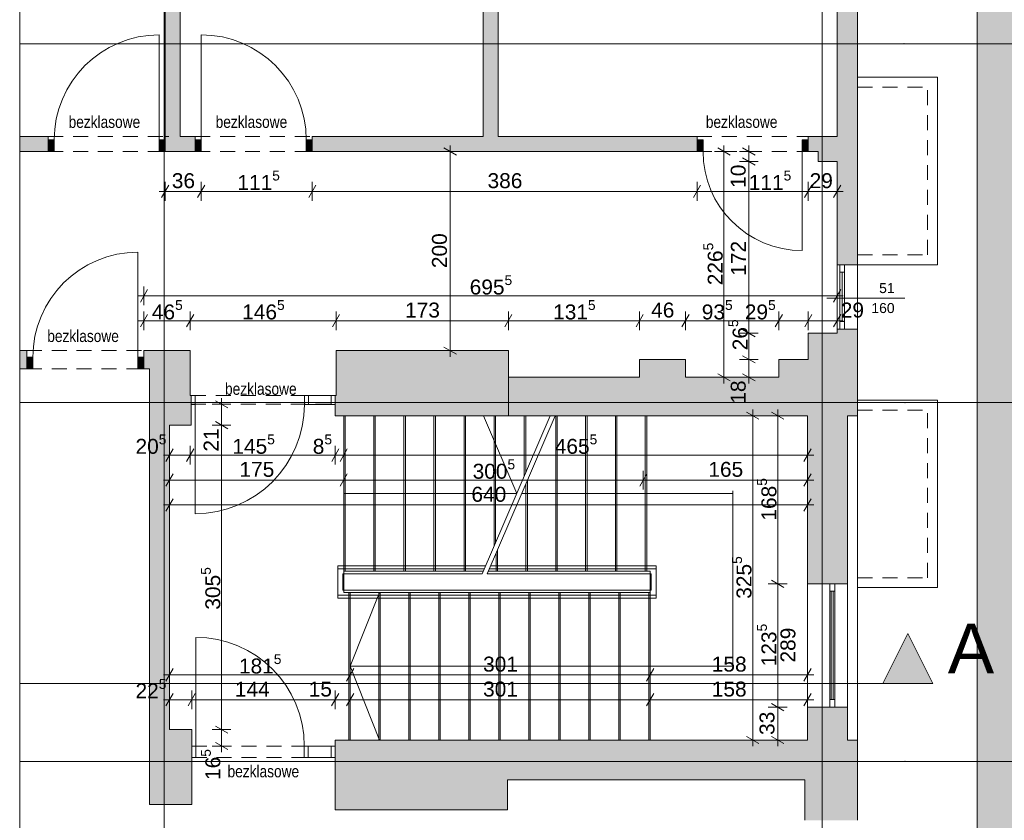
# Paper-space layout 'A-07 INWENTARYZACJA - PIĘTRO 4' of a CAD drawing. Header units: millimetres. Extents: x 0 to 500, y 0 to 350.
# Tile 10 of 13: x 347 to 446, y 122 to 202. Entities that reach past the tile are written whole.
import ezdxf
from ezdxf.xclip import XClip

# ---------------------------------------------------------------- set-up
doc = ezdxf.new("R2010")
doc.units = ezdxf.units.MM
doc.header["$MEASUREMENT"] = 0
doc.header["$XCLIPFRAME"] = 0
for name, pattern in [('ACAD_ISO03W100', [300, 120, -180]), ('DASHDOTX2', [1000, 500, -250, 0, -250]), ('GESTRICHELT2', [93.75, 62.5, -31.25]), ('Przer. długie kreski', [2.5, 1.5, -1]), ('PRZERYWANA_DU_A', [550, 350, -200])]:
    doc.linetypes.add(name, pattern=pattern)
for name, color, linetype, lineweight in [('0_Nr_pióra__2', 8, 'Continuous', 13), ('A_linie przekroju_Nr_pióra__1', 7, 'Continuous', 20), ('A_stolarka_Nr_pióra__3', 252, 'Continuous', 13), ('A_wymiary_Nr_pióra__1', 7, 'Continuous', 20), ('A_wymiary_Nr_pióra__2', 8, 'Continuous', 13), ('A_ściany_Nr_pióra__1', 7, 'Continuous', 20), ('Drzwi Archicad_Nr_pióra__1', 7, 'Continuous', 20)]:
    doc.layers.add(name, color=color, linetype=linetype, lineweight=lineweight)
for name, color, linetype, lineweight, true_color in [('A__balustrada_Nr_pióra__161', 7, 'Continuous', 5, 0x949494), ('A_osie_Nr_pióra__16', 7, 'Continuous', 5, 0x0f0f0f), ('A_pochwyt_Nr_pióra__161', 7, 'Continuous', 5, 0x949494), ('A_ppoż_Nr_pióra__8', 7, 'Continuous', 13, 0x4c4c4c), ('A_schody_Nr_pióra__10', 7, 'Continuous', 13, 0x4b4b4b), ('A_schody_Nr_pióra__4', 7, 'Continuous', 18, 0x4b4b4b), ('A_ściany_Nr_pióra__10', 7, 'Continuous', 13, 0x4b4b4b), ('A_ściany_Nr_pióra__19', 7, 'Continuous', 5, 0x191919), ('A_ściany_Nr_pióra__20', 252, 'Continuous', 5, 0x696969), ('Okna Archicada_Nr_pióra__19', 7, 'Continuous', 5, 0x191919)]:
    doc.layers.add(name, color=color, linetype=linetype, lineweight=lineweight, true_color=true_color)
for name, color, linetype in [('A_linie przekroju', 7, 'Continuous'), ('A_podrys', 7, 'Continuous'), ('A_ściany', 7, 'Continuous'), ('Drzwi Archicad', 7, 'Continuous')]:
    doc.layers.add(name, color=color, linetype=linetype)
doc.styles.add('STYL_AUTOMATYCZNY_1', font='arial.ttf')
doc.styles.add('STYL_AUTOMATYCZNY_2', font='ARIALN.TTF')
doc.styles.add('STYL_AUTOMATYCZNY_4', font='arial.ttf')

# ---------------------------------------------------------------- blocks, each defined once
blk = doc.blocks.new('Rysunek_2_2', base_point=(-1677.591, -281.1))
at = {"linetype": 'Continuous', "lineweight": 0, "true_color": 0x484848}
blk.add_hatch(color=251, dxfattribs=at).paths.add_polyline_path([(462.274, 306.785), (347.209, 306.785), (347.209, 261.785), (443.274, 261.785), (443.274, 102.975), (347.209, 102.975), (347.209, 97.975), (462.274, 97.975)])
at = {"layer": 'A_linie przekroju', "linetype": 'Continuous', "lineweight": 0, "true_color": 0x000000}
blk.add_hatch(color=18, dxfattribs=at).paths.add_polyline_path([(438.818, 135.807), (436.318, 140.807), (433.818, 135.807)])
at = {"layer": 'A_ściany', "linetype": 'Continuous', "lineweight": 0, "true_color": 0x000000}
for points in [[(429.224, 253.035), (429.224, 190.677), (431.274, 190.677), (431.274, 257.785)], [(395.206, 190.677), (395.206, 253.885), (393.706, 253.885), (393.706, 190.677)], [(363.313, 190.677), (363.313, 253.785), (361.813, 253.785), (361.813, 190.677)], [(350.063, 190.677), (347.209, 190.677), (347.209, 189.177), (350.063, 189.177)], [(361.813, 189.177), (364.813, 189.177), (364.813, 190.677), (361.813, 190.677)], [(376.563, 189.177), (415.163, 189.177), (415.163, 190.677), (376.563, 190.677)], [(426.313, 189.177), (427.324, 189.177), (427.324, 190.677), (426.313, 190.677)], [(427.324, 190.677), (427.324, 188.175), (431.274, 188.175), (431.274, 190.677)], [(429.224, 177.815), (431.274, 177.815), (431.274, 188.175), (429.224, 188.175)], [(426.324, 170.955), (426.324, 168.315), (431.274, 162.665), (431.274, 170.955)], [(429.224, 170.955), (431.274, 170.955), (431.274, 171.355), (429.224, 171.355)], [(347.923, 169.195), (347.209, 169.195), (347.209, 167.374), (347.923, 167.374)], [(364.303, 169.195), (359.673, 169.195), (359.673, 167.374), (360.234, 167.374), (360.234, 161.714), (364.403, 161.714), (364.403, 164.705), (364.303, 164.705)], [(396.233, 169.195), (378.943, 169.195), (378.943, 164.705), (378.873, 164.705), (378.873, 162.665), (396.233, 162.665)], [(414.003, 168.315), (409.403, 168.315), (409.403, 162.665), (414.003, 162.665)], [(426.324, 168.315), (423.363, 168.315), (423.363, 162.665), (431.274, 162.665)], [(409.403, 166.518), (396.233, 166.518), (396.233, 162.665), (409.403, 162.665)], [(423.363, 166.518), (414.003, 166.518), (414.003, 162.665), (423.363, 162.665)], [(426.254, 145.805), (430.274, 145.805), (430.274, 162.665), (426.254, 162.665)], [(360.234, 161.714), (360.234, 123.644), (362.234, 131.173), (362.234, 161.714)], [(426.254, 130.125), (430.274, 130.125), (430.274, 133.435), (426.254, 133.435)], [(360.234, 123.644), (364.464, 123.644), (364.464, 131.173), (362.234, 131.173)], [(378.854, 123.125), (396.154, 123.125), (396.154, 130.125), (378.854, 130.125)], [(396.154, 126.125), (425.994, 126.125), (431.274, 130.125), (396.154, 130.125)], [(425.994, 122.075), (431.274, 122.075), (431.274, 130.125), (425.994, 126.125)]]:
    blk.add_hatch(color=18, dxfattribs=at).paths.add_polyline_path(points)
at = {"layer": 'Drzwi Archicad', "linetype": 'Continuous', "lineweight": 0, "true_color": 0xfdfdfd}
for points in [[(350.063, 189.177), (350.663, 189.177), (350.663, 190.327), (350.063, 190.327)], [(361.813, 190.327), (361.213, 190.327), (361.213, 189.177), (361.813, 189.177)], [(364.813, 190.327), (364.813, 189.177), (365.413, 189.177), (365.413, 190.327)], [(376.563, 189.177), (376.563, 190.327), (375.963, 190.327), (375.963, 189.177)], [(415.163, 190.327), (415.163, 189.177), (415.763, 189.177), (415.763, 190.327)], [(426.313, 189.177), (426.313, 190.327), (425.713, 190.327), (425.713, 189.177)], [(347.923, 167.374), (348.523, 167.374), (348.523, 168.524), (347.923, 168.524)], [(359.673, 168.524), (359.073, 168.524), (359.073, 167.374), (359.673, 167.374)]]:
    blk.add_hatch(color=7, dxfattribs=at).paths.add_polyline_path(points)
at = {"layer": '0_Nr_pióra__2', "color": 8, "linetype": 'PRZERYWANA_DU_A', "lineweight": 13, "flags": 128}
for points in [[(347.209, 261.785), (347.209, 102.975)], [(347.209, 102.975), (443.274, 102.975), (443.274, 261.785), (347.209, 261.785)]]:
    blk.add_lwpolyline(points, dxfattribs=at)
at = {"layer": 'A__balustrada_Nr_pióra__161', "color": 252, "linetype": 'Continuous', "lineweight": 5, "true_color": 0x949494}
for p, q in [((379.114, 144.375), (379.114, 147.615)), ((379.114, 147.315), (393.833, 147.315)), ((394.333, 147.315), (411.064, 147.315)), ((411.064, 144.375), (411.064, 147.615)), ((379.614, 146.815), (393.617, 146.815)), ((379.614, 145.175), (379.614, 146.815)), ((394.117, 146.815), (410.564, 146.815)), ((410.564, 145.175), (410.564, 146.815)), ((379.114, 144.675), (411.064, 144.675)), ((379.614, 145.175), (410.564, 145.175))]:
    blk.add_line(p, q, dxfattribs=at)
at = {"layer": 'A_linie przekroju_Nr_pióra__1', "color": 7, "linetype": 'ACAD_ISO03W100', "lineweight": 20}
blk.add_line((347.209, 135.807), (433.818, 135.807), dxfattribs=at)
at = {"layer": 'A_linie przekroju_Nr_pióra__1', "color": 7, "linetype": 'Continuous', "lineweight": 20, "flags": 128}
blk.add_lwpolyline([(438.818, 135.807), (433.818, 135.807), (436.318, 140.807)], close=True, dxfattribs=at)
at = {"layer": 'A_osie_Nr_pióra__16', "color": 250, "linetype": 'DASHDOTX2', "lineweight": 5, "true_color": 0x0f0f0f}
for p, q in [((361.706, 247.433), (361.706, 97.975)), ((427.706, 247.433), (427.706, 97.975)), ((435.921, 199.975), (347.209, 199.975)), ((435.921, 199.975), (456.173, 199.975)), ((436.023, 163.975), (347.209, 163.975)), ((436.023, 163.975), (456.274, 163.975)), ((436.023, 127.975), (347.209, 127.975)), ((436.023, 127.975), (456.274, 127.975))]:
    blk.add_line(p, q, dxfattribs=at)
for p in [(435.921, 199.975), (435.921, 199.975), (436.023, 163.975), (436.023, 163.975), (436.023, 127.975), (436.023, 127.975)]:
    blk.add_point(p, dxfattribs=at)
at = {"layer": 'A_pochwyt_Nr_pióra__161', "color": 252, "linetype": 'Continuous', "lineweight": 5, "true_color": 0x949494}
for p, q in [((379.114, 147.615), (393.962, 147.615)), ((394.462, 147.615), (411.064, 147.615)), ((379.114, 144.375), (411.064, 144.375))]:
    blk.add_line(p, q, dxfattribs=at)
at = {"layer": 'A_schody_Nr_pióra__10', "color": 251, "linetype": 'GESTRICHELT2', "lineweight": 13, "true_color": 0x4b4b4b}
for p, q in [((379.864, 162.665), (379.864, 147.065)), ((382.883, 162.665), (382.883, 147.065)), ((385.902, 162.665), (385.902, 147.065)), ((388.921, 162.665), (388.921, 147.065)), ((391.94, 162.665), (391.94, 147.065)), ((394.959, 162.665), (394.959, 149.929)), ((397.978, 162.665), (397.978, 156.937)), ((401.142, 162.665), (401.142, 147.065)), ((404.136, 162.665), (404.136, 147.065)), ((407.13, 162.665), (407.13, 147.065)), ((410.124, 162.665), (410.124, 147.065)), ((398.148, 156.171), (398.148, 147.065)), ((395.154, 149.221), (395.154, 147.065)), ((380.214, 144.925), (380.214, 130.125)), ((383.224, 144.925), (383.224, 130.125)), ((386.234, 144.925), (386.234, 130.125)), ((389.244, 144.925), (389.244, 130.125)), ((392.254, 144.925), (392.254, 130.125)), ((395.264, 144.925), (395.264, 130.125)), ((398.274, 144.925), (398.274, 130.125)), ((401.284, 144.925), (401.284, 130.125)), ((404.294, 144.925), (404.294, 130.125)), ((407.304, 144.925), (407.304, 130.125)), ((410.314, 144.925), (410.314, 130.125))]:
    blk.add_line(p, q, dxfattribs=at)
at = {"layer": 'A_schody_Nr_pióra__4', "color": 251, "linetype": 'Continuous', "lineweight": 18, "true_color": 0x4b4b4b}
for p, q in [((379.714, 162.665), (379.714, 144.925)), ((382.733, 162.665), (382.733, 147.065)), ((385.752, 162.665), (385.752, 147.065)), ((388.771, 162.665), (388.771, 147.065)), ((391.79, 162.665), (391.79, 147.065)), ((393.617, 146.815), (400.445, 162.665)), ((393.725, 162.665), (397.085, 154.865)), ((394.117, 146.815), (400.945, 162.665)), ((394.809, 162.665), (394.809, 149.581)), ((397.828, 162.665), (397.828, 156.589)), ((400.992, 162.665), (400.992, 147.065)), ((403.986, 162.665), (403.986, 147.065)), ((406.98, 162.665), (406.98, 147.065)), ((409.974, 162.665), (409.974, 147.065)), ((397.998, 155.823), (397.998, 147.065)), ((418.768, 137.525), (418.768, 155.115)), ((397.085, 154.865), (379.714, 154.865)), ((418.768, 154.865), (397.585, 154.865)), ((395.004, 148.873), (395.004, 147.065)), ((379.714, 147.065), (393.725, 147.065)), ((394.225, 147.065), (410.464, 147.065)), ((410.464, 147.065), (410.464, 130.125)), ((410.464, 144.925), (379.714, 144.925)), ((383.322, 144.925), (380.364, 137.525)), ((380.364, 144.925), (380.364, 130.125)), ((383.374, 144.925), (383.374, 130.125)), ((386.384, 144.925), (386.384, 130.125)), ((389.394, 144.925), (389.394, 130.125)), ((392.404, 144.925), (392.404, 130.125)), ((395.414, 144.925), (395.414, 130.125)), ((398.424, 144.925), (398.424, 130.125)), ((401.434, 144.925), (401.434, 130.125)), ((404.444, 144.925), (404.444, 130.125)), ((407.454, 144.925), (407.454, 130.125)), ((380.364, 137.525), (418.768, 137.525)), ((383.322, 130.125), (380.364, 137.525))]:
    blk.add_line(p, q, dxfattribs=at)
at = {"layer": 'A_stolarka_Nr_pióra__3', "color": 252, "linetype": 'Continuous', "lineweight": 13}
blk.add_line((436.012, 174.468), (428.18, 174.468), dxfattribs=at)
at = {"layer": 'A_wymiary_Nr_pióra__1', "color": 7, "linetype": 'Continuous', "lineweight": 20}
for p, q in [((391.017, 188.816), (389.767, 189.538)), ((418.488, 188.816), (417.238, 189.538)), ((420.988, 188.816), (419.738, 189.538)), ((419.738, 188.536), (420.988, 187.814)), ((362.174, 185.8), (361.452, 184.55)), ((365.774, 185.8), (365.052, 184.55)), ((376.924, 185.8), (376.202, 184.55)), ((415.524, 185.8), (414.802, 184.55)), ((426.674, 185.8), (425.952, 184.55)), ((428.863, 184.55), (429.585, 185.8)), ((360.034, 175.32), (359.312, 174.07)), ((428.863, 174.07), (429.585, 175.32)), ((360.034, 172.82), (359.312, 171.57)), ((364.664, 172.82), (363.942, 171.57)), ((379.304, 172.82), (378.582, 171.57)), ((396.594, 172.82), (395.872, 171.57)), ((409.764, 172.82), (409.042, 171.57)), ((414.364, 172.82), (413.642, 171.57)), ((423.724, 172.82), (423.002, 171.57)), ((426.685, 172.82), (425.963, 171.57)), ((428.863, 171.57), (429.585, 172.82)), ((419.738, 171.316), (420.988, 170.594)), ((389.767, 169.556), (391.017, 168.834)), ((419.738, 168.676), (420.988, 167.954)), ((417.238, 166.879), (418.488, 166.157)), ((419.738, 166.879), (420.988, 166.157)), ((368.089, 163.453), (366.839, 164.174)), ((421.379, 162.304), (420.129, 163.026)), ((423.879, 162.304), (422.629, 163.026)), ((366.839, 162.074), (368.089, 161.353)), ((362.595, 159.338), (361.873, 158.088)), ((364.664, 159.338), (363.942, 158.088)), ((379.234, 159.338), (378.512, 158.088)), ((380.075, 159.338), (379.353, 158.088)), ((425.893, 158.088), (426.615, 159.338)), ((362.595, 156.838), (361.873, 155.588)), ((380.075, 156.838), (379.353, 155.588)), ((410.135, 156.838), (409.413, 155.588)), ((425.893, 155.588), (426.615, 156.838)), ((362.595, 154.338), (361.873, 153.088)), ((425.893, 153.088), (426.615, 154.338)), ((422.629, 146.166), (423.879, 145.444)), ((362.595, 137.298), (361.873, 136.048)), ((380.725, 137.298), (380.003, 136.048)), ((410.825, 137.298), (410.103, 136.048)), ((425.893, 136.048), (426.615, 137.298)), ((362.595, 134.798), (361.873, 133.548)), ((364.825, 134.798), (364.103, 133.548)), ((379.214, 134.798), (378.493, 133.548)), ((380.725, 134.798), (380.003, 133.548)), ((410.825, 134.798), (410.103, 133.548)), ((425.893, 133.548), (426.615, 134.798)), ((422.629, 133.796), (423.879, 133.074)), ((366.839, 131.534), (368.089, 130.813)), ((420.129, 130.486), (421.379, 129.764)), ((422.629, 130.486), (423.879, 129.764)), ((366.839, 129.885), (368.089, 129.164))]:
    blk.add_line(p, q, dxfattribs=at)
at = {"layer": 'A_wymiary_Nr_pióra__2', "color": 8, "linetype": 'Continuous', "lineweight": 13}
for p, q in [((390.392, 189.177), (390.392, 189.788)), ((417.863, 189.177), (417.863, 189.788)), ((420.363, 189.177), (420.363, 189.788)), ((391.329, 189.177), (389.454, 189.177)), ((390.392, 169.195), (390.392, 189.177)), ((418.801, 189.177), (416.926, 189.177)), ((417.863, 166.518), (417.863, 189.177)), ((421.301, 189.177), (419.426, 189.177)), ((420.363, 188.175), (420.363, 189.177)), ((421.301, 188.175), (419.426, 188.175)), ((420.363, 170.955), (420.363, 188.175)), ((361.813, 184.237), (361.813, 186.112)), ((365.413, 184.237), (365.413, 186.112)), ((376.563, 184.237), (376.563, 186.112)), ((415.163, 184.237), (415.163, 186.112)), ((426.313, 184.237), (426.313, 186.112)), ((429.224, 184.237), (429.224, 186.112)), ((361.202, 185.175), (361.813, 185.175)), ((361.813, 185.175), (365.413, 185.175)), ((365.413, 185.175), (376.563, 185.175)), ((376.563, 185.175), (415.163, 185.175)), ((415.163, 185.175), (426.313, 185.175)), ((426.313, 185.175), (429.224, 185.175)), ((429.224, 185.175), (429.835, 185.175)), ((359.673, 173.757), (359.673, 175.632)), ((429.224, 173.757), (429.224, 175.632)), ((359.062, 174.695), (359.673, 174.695)), ((359.673, 174.695), (429.224, 174.695)), ((429.224, 174.695), (429.835, 174.695)), ((359.673, 171.257), (359.673, 173.132)), ((364.303, 171.257), (364.303, 173.132)), ((378.943, 171.257), (378.943, 173.132)), ((396.233, 171.257), (396.233, 173.132)), ((409.403, 171.257), (409.403, 173.132)), ((414.003, 171.257), (414.003, 173.132)), ((423.363, 171.257), (423.363, 173.132)), ((426.324, 171.257), (426.324, 173.132)), ((429.224, 171.257), (429.224, 173.132)), ((359.062, 172.195), (359.673, 172.195)), ((359.673, 172.195), (364.303, 172.195)), ((364.303, 172.195), (378.943, 172.195)), ((378.943, 172.195), (396.233, 172.195)), ((396.233, 172.195), (409.403, 172.195)), ((409.403, 172.195), (414.003, 172.195)), ((414.003, 172.195), (423.363, 172.195)), ((423.363, 172.195), (426.324, 172.195)), ((426.324, 172.195), (429.224, 172.195)), ((429.224, 172.195), (429.835, 172.195)), ((421.301, 170.955), (419.426, 170.955)), ((420.363, 168.315), (420.363, 170.955)), ((391.329, 169.195), (389.454, 169.195)), ((390.392, 168.584), (390.392, 169.195)), ((421.301, 168.315), (419.426, 168.315)), ((420.363, 166.518), (420.363, 168.315)), ((418.801, 166.518), (416.926, 166.518)), ((417.863, 165.907), (417.863, 166.518)), ((421.301, 166.518), (419.426, 166.518)), ((420.363, 165.907), (420.363, 166.518)), ((367.464, 163.814), (367.464, 164.425)), ((368.401, 163.814), (366.526, 163.814)), ((367.464, 161.713), (367.464, 163.814)), ((420.754, 162.665), (420.754, 163.276)), ((423.254, 162.665), (423.254, 163.276)), ((421.691, 162.665), (419.816, 162.665)), ((420.754, 130.125), (420.754, 162.665)), ((424.191, 162.665), (422.316, 162.665)), ((423.254, 145.805), (423.254, 162.665)), ((368.401, 161.713), (366.526, 161.713)), ((367.464, 131.173), (367.464, 161.713)), ((362.234, 157.776), (362.234, 159.651)), ((364.303, 157.776), (364.303, 159.651)), ((378.873, 157.776), (378.873, 159.651)), ((379.714, 157.776), (379.714, 159.651)), ((426.254, 157.776), (426.254, 159.651)), ((361.622, 158.713), (362.234, 158.713)), ((362.234, 158.713), (364.303, 158.713)), ((364.303, 158.713), (378.873, 158.713)), ((378.873, 158.713), (379.714, 158.713)), ((379.714, 158.713), (426.254, 158.713)), ((426.254, 158.713), (426.865, 158.713)), ((362.234, 155.276), (362.234, 157.151)), ((379.714, 155.276), (379.714, 157.151)), ((409.774, 155.276), (409.774, 157.151)), ((426.254, 155.276), (426.254, 157.151)), ((361.622, 156.213), (362.234, 156.213)), ((362.234, 156.213), (379.714, 156.213)), ((379.714, 156.213), (409.774, 156.213)), ((409.774, 156.213), (426.254, 156.213)), ((426.254, 156.213), (426.865, 156.213)), ((362.234, 152.776), (362.234, 154.651)), ((426.254, 152.776), (426.254, 154.651)), ((361.622, 153.713), (362.234, 153.713)), ((362.234, 153.713), (426.254, 153.713)), ((426.254, 153.713), (426.865, 153.713)), ((424.191, 145.805), (422.316, 145.805)), ((423.254, 133.435), (423.254, 145.805)), ((362.234, 135.736), (362.234, 137.611)), ((380.364, 135.736), (380.364, 137.611)), ((410.464, 135.736), (410.464, 137.611)), ((426.254, 135.736), (426.254, 137.611)), ((361.622, 136.673), (362.234, 136.673)), ((362.234, 136.673), (380.364, 136.673)), ((380.364, 136.673), (410.464, 136.673)), ((410.464, 136.673), (426.254, 136.673)), ((426.254, 136.673), (426.865, 136.673)), ((362.234, 133.236), (362.234, 135.111)), ((364.464, 133.236), (364.464, 135.111)), ((378.854, 133.236), (378.854, 135.111)), ((380.364, 133.236), (380.364, 135.111)), ((410.464, 133.236), (410.464, 135.111)), ((426.254, 133.236), (426.254, 135.111)), ((361.622, 134.173), (362.234, 134.173)), ((362.234, 134.173), (364.464, 134.173)), ((364.464, 134.173), (378.854, 134.173)), ((378.854, 134.173), (380.364, 134.173)), ((380.364, 134.173), (410.464, 134.173)), ((410.464, 134.173), (426.254, 134.173)), ((424.191, 133.435), (422.316, 133.435)), ((423.254, 130.125), (423.254, 133.435)), ((426.254, 134.173), (426.865, 134.173)), ((368.401, 131.173), (366.526, 131.173)), ((367.464, 129.525), (367.464, 131.173)), ((368.401, 129.525), (366.526, 129.525)), ((367.464, 128.913), (367.464, 129.525)), ((421.691, 130.125), (419.816, 130.125)), ((420.754, 129.514), (420.754, 130.125)), ((424.191, 130.125), (422.316, 130.125)), ((423.254, 129.514), (423.254, 130.125))]:
    blk.add_line(p, q, dxfattribs=at)
at = {"layer": 'A_ściany_Nr_pióra__1', "color": 7, "linetype": 'Continuous', "lineweight": 20}
for p, q in [((350.063, 190.677), (349.693, 190.677)), ((350.063, 190.327), (350.063, 190.677)), ((361.813, 190.677), (362.183, 190.677)), ((361.813, 190.327), (361.813, 190.677)), ((364.813, 190.677), (364.443, 190.677)), ((364.813, 190.327), (364.813, 190.677)), ((376.563, 190.677), (376.933, 190.677)), ((376.563, 190.327), (376.563, 190.677)), ((415.163, 190.677), (414.793, 190.677)), ((415.163, 190.327), (415.163, 190.677)), ((426.313, 190.677), (426.683, 190.677)), ((426.313, 190.327), (426.313, 190.677)), ((350.063, 189.177), (350.063, 190.327)), ((361.813, 189.177), (361.813, 190.327)), ((364.813, 189.177), (364.813, 190.327)), ((376.563, 189.177), (376.563, 190.327)), ((415.163, 189.177), (415.163, 190.327)), ((426.313, 189.177), (426.313, 190.327)), ((350.063, 189.177), (349.593, 189.177)), ((361.813, 189.177), (362.283, 189.177)), ((364.813, 189.177), (364.343, 189.177)), ((376.563, 189.177), (377.033, 189.177)), ((415.163, 189.177), (414.693, 189.177)), ((426.313, 189.177), (426.783, 189.177)), ((431.274, 177.815), (429.224, 177.815)), ((431.274, 171.355), (429.224, 171.355)), ((347.923, 169.195), (347.553, 169.195)), ((347.923, 168.524), (347.923, 169.195)), ((359.673, 169.195), (360.043, 169.195)), ((359.673, 168.524), (359.673, 169.195)), ((347.923, 167.374), (347.923, 168.524)), ((359.673, 167.374), (359.673, 168.524)), ((347.923, 167.374), (347.453, 167.374)), ((359.673, 167.374), (360.143, 167.374)), ((364.403, 163.805), (364.403, 164.705)), ((378.873, 163.805), (378.873, 164.705)), ((431.274, 162.665), (431.274, 130.125)), ((430.274, 145.805), (426.254, 145.805)), ((426.254, 145.805), (426.254, 133.435)), ((430.274, 145.805), (430.274, 133.435)), ((430.274, 133.435), (426.254, 133.435)), ((364.464, 130.125), (364.464, 129.525)), ((364.464, 129.525), (364.464, 128.375)), ((378.854, 130.125), (378.854, 129.525)), ((378.854, 129.525), (378.854, 128.375)), ((364.464, 128.375), (364.464, 127.925)), ((378.854, 128.375), (378.854, 127.925))]:
    blk.add_line(p, q, dxfattribs=at)
at = {"layer": 'A_ściany_Nr_pióra__1', "color": 7, "linetype": 'Continuous', "lineweight": 20, "flags": 128}
for points in [[(431.274, 190.677), (431.274, 257.785)], [(393.706, 253.885), (393.706, 190.677)], [(395.206, 190.677), (395.206, 253.885)], [(361.813, 253.785), (361.813, 190.677)], [(363.313, 190.677), (363.313, 253.785)], [(429.224, 253.035), (429.224, 190.677)], [(350.063, 190.677), (347.209, 190.677)], [(364.813, 190.677), (363.313, 190.677)], [(393.706, 190.677), (376.563, 190.677)], [(415.163, 190.677), (395.206, 190.677)], [(427.324, 190.677), (426.313, 190.677)], [(429.224, 190.677), (427.324, 190.677)], [(431.274, 188.175), (431.274, 190.677)], [(347.209, 189.177), (350.063, 189.177)], [(361.813, 189.177), (364.813, 189.177)], [(376.563, 189.177), (415.163, 189.177)], [(426.313, 189.177), (427.324, 189.177)], [(427.324, 189.177), (427.324, 188.175)], [(427.324, 188.175), (429.224, 188.175)], [(429.224, 188.175), (429.224, 177.815)], [(431.274, 177.815), (431.274, 188.175)], [(426.324, 170.955), (426.324, 168.315)], [(429.224, 170.955), (426.324, 170.955)], [(429.224, 171.355), (429.224, 170.955)], [(431.274, 170.955), (431.274, 171.355)], [(431.274, 162.665), (431.274, 170.955)], [(347.923, 169.195), (347.209, 169.195)], [(364.303, 169.195), (359.673, 169.195)], [(364.303, 164.705), (364.303, 169.195)], [(396.233, 169.195), (378.943, 169.195)], [(378.943, 169.195), (378.943, 164.705)], [(396.233, 162.665), (396.233, 169.195)], [(414.003, 168.315), (409.403, 168.315)], [(409.403, 168.315), (409.403, 166.518)], [(414.003, 166.518), (414.003, 168.315)], [(426.324, 168.315), (423.363, 168.315)], [(423.363, 168.315), (423.363, 166.518)], [(347.209, 167.374), (347.923, 167.374)], [(359.673, 167.374), (360.234, 167.374)], [(360.234, 167.374), (360.234, 161.714)], [(409.403, 166.518), (396.233, 166.518)], [(423.363, 166.518), (414.003, 166.518)], [(364.403, 164.705), (364.303, 164.705)], [(378.943, 164.705), (378.873, 164.705)], [(364.403, 161.714), (364.403, 163.805)], [(378.873, 163.805), (378.873, 162.665)], [(378.873, 162.665), (396.233, 162.665)], [(396.233, 162.665), (409.403, 162.665)], [(409.403, 162.665), (414.003, 162.665)], [(414.003, 162.665), (423.363, 162.665)], [(423.363, 162.665), (426.254, 162.665)], [(426.254, 162.665), (426.254, 145.805)], [(430.274, 145.805), (430.274, 162.665)], [(430.274, 162.665), (431.274, 162.665)], [(360.234, 161.714), (360.234, 123.644)], [(362.234, 131.173), (362.234, 161.714)], [(362.234, 161.714), (364.403, 161.714)], [(426.254, 133.435), (426.254, 130.125)], [(430.274, 130.125), (430.274, 133.435)], [(364.464, 131.173), (362.234, 131.173)], [(364.464, 123.644), (364.464, 131.173)], [(396.154, 130.125), (378.854, 130.125)], [(378.854, 130.125), (378.854, 123.125)], [(426.254, 130.125), (396.154, 130.125)], [(431.274, 130.125), (430.274, 130.125)], [(431.274, 122.075), (431.274, 130.125)], [(396.154, 123.125), (396.154, 126.125)], [(396.154, 126.125), (425.994, 126.125)], [(425.994, 126.125), (425.994, 122.075)], [(360.234, 123.644), (364.464, 123.644)], [(378.854, 123.125), (396.154, 123.125)]]:
    blk.add_lwpolyline(points, dxfattribs=at)
at = {"layer": 'A_ściany_Nr_pióra__10', "color": 251, "linetype": 'Continuous', "lineweight": 13, "true_color": 0x4b4b4b}
for p, q in [((431.274, 196.615), (439.274, 196.615)), ((439.274, 177.815), (439.274, 196.615)), ((431.274, 177.815), (439.274, 177.815)), ((431.274, 164.215), (439.274, 164.215)), ((439.274, 145.415), (439.274, 164.215)), ((431.274, 145.415), (439.274, 145.415))]:
    blk.add_line(p, q, dxfattribs=at)
at = {"layer": 'A_ściany_Nr_pióra__10', "color": 251, "linetype": 'Przer. długie kreski', "lineweight": 13, "true_color": 0x4b4b4b}
for p, q in [((431.274, 195.615), (438.274, 195.615)), ((438.274, 178.815), (438.274, 195.615)), ((431.274, 178.815), (438.274, 178.815)), ((431.274, 163.215), (438.274, 163.215)), ((438.274, 146.415), (438.274, 163.215)), ((431.274, 146.415), (438.274, 146.415))]:
    blk.add_line(p, q, dxfattribs=at)
at = {"layer": 'A_ściany_Nr_pióra__19', "color": 250, "linetype": 'Continuous', "lineweight": 5, "true_color": 0x191919}
for p, q in [((429.224, 177.815), (429.224, 171.355)), ((431.274, 171.355), (431.274, 177.815))]:
    blk.add_line(p, q, dxfattribs=at)
at = {"layer": 'A_ściany_Nr_pióra__20', "color": 251, "linetype": 'Przer. długie kreski', "lineweight": 5, "true_color": 0x696969}
for p, q in [((350.063, 190.677), (361.813, 190.677)), ((364.813, 190.677), (376.563, 190.677)), ((415.163, 190.677), (426.313, 190.677)), ((350.063, 189.177), (361.813, 189.177)), ((364.813, 189.177), (376.563, 189.177)), ((415.163, 189.177), (426.313, 189.177)), ((347.923, 169.195), (359.673, 169.195)), ((347.923, 167.374), (359.673, 167.374)), ((364.398, 164.705), (378.873, 164.705)), ((364.399, 163.814), (378.873, 163.814)), ((364.467, 129.525), (378.854, 129.525)), ((364.469, 128.375), (378.854, 128.375))]:
    blk.add_line(p, q, dxfattribs=at)
at = {"layer": 'Drzwi Archicad_Nr_pióra__1', "color": 7, "linetype": 'Continuous', "lineweight": 20}
for p, q in [((361.213, 190.327), (361.213, 200.877)), ((365.413, 190.327), (365.413, 200.877)), ((350.063, 190.677), (349.693, 190.677)), ((350.063, 190.677), (349.693, 190.677)), ((350.063, 190.327), (350.063, 190.677)), ((350.063, 190.327), (350.063, 190.677)), ((361.813, 190.327), (361.813, 190.677)), ((361.813, 190.327), (361.813, 190.677)), ((361.813, 190.677), (362.183, 190.677)), ((361.813, 190.677), (362.183, 190.677)), ((364.813, 190.677), (364.443, 190.677)), ((364.813, 190.677), (364.443, 190.677)), ((364.813, 190.327), (364.813, 190.677)), ((364.813, 190.327), (364.813, 190.677)), ((376.563, 190.327), (376.563, 190.677)), ((376.563, 190.327), (376.563, 190.677)), ((376.563, 190.677), (376.933, 190.677)), ((376.563, 190.677), (376.933, 190.677)), ((415.163, 190.677), (414.793, 190.677)), ((415.163, 190.677), (414.793, 190.677)), ((415.163, 190.327), (415.163, 190.677)), ((415.163, 190.327), (415.163, 190.677)), ((426.313, 190.327), (426.313, 190.677)), ((426.313, 190.327), (426.313, 190.677)), ((426.313, 190.677), (426.683, 190.677)), ((426.313, 190.677), (426.683, 190.677)), ((350.663, 190.327), (350.063, 190.327)), ((350.063, 190.327), (350.063, 189.177)), ((350.063, 189.177), (350.063, 190.327)), ((350.063, 189.177), (350.063, 190.327)), ((350.663, 189.177), (350.663, 190.327)), ((361.813, 190.327), (361.213, 190.327)), ((361.213, 190.327), (361.213, 189.177)), ((361.813, 189.177), (361.813, 190.327)), ((361.813, 189.177), (361.813, 190.327)), ((361.813, 189.177), (361.813, 190.327)), ((364.813, 190.327), (365.413, 190.327)), ((364.813, 189.177), (364.813, 190.327)), ((364.813, 189.177), (364.813, 190.327)), ((364.813, 189.177), (364.813, 190.327)), ((365.413, 190.327), (365.413, 189.177)), ((375.963, 189.177), (375.963, 190.327)), ((375.963, 190.327), (376.563, 190.327)), ((376.563, 190.327), (376.563, 189.177)), ((376.563, 189.177), (376.563, 190.327)), ((376.563, 189.177), (376.563, 190.327)), ((415.163, 190.327), (415.763, 190.327)), ((415.163, 189.177), (415.163, 190.327)), ((415.163, 189.177), (415.163, 190.327)), ((415.163, 189.177), (415.163, 190.327)), ((415.763, 190.327), (415.763, 189.177)), ((425.713, 189.177), (425.713, 190.327)), ((425.713, 190.327), (426.313, 190.327)), ((426.313, 190.327), (426.313, 189.177)), ((426.313, 189.177), (426.313, 190.327)), ((426.313, 189.177), (426.313, 190.327)), ((350.063, 189.177), (349.593, 189.177)), ((350.063, 189.177), (349.593, 189.177)), ((350.063, 189.177), (350.663, 189.177)), ((361.213, 189.177), (361.813, 189.177)), ((361.813, 189.177), (362.283, 189.177)), ((361.813, 189.177), (362.283, 189.177)), ((364.813, 189.177), (364.343, 189.177)), ((364.813, 189.177), (364.343, 189.177)), ((365.413, 189.177), (364.813, 189.177)), ((376.563, 189.177), (375.963, 189.177)), ((376.563, 189.177), (377.033, 189.177)), ((376.563, 189.177), (377.033, 189.177)), ((415.163, 189.177), (414.693, 189.177)), ((415.163, 189.177), (414.693, 189.177)), ((415.763, 189.177), (415.163, 189.177)), ((426.313, 189.177), (425.713, 189.177)), ((425.713, 189.177), (425.713, 179.227)), ((426.313, 189.177), (426.783, 189.177)), ((426.313, 189.177), (426.783, 189.177)), ((359.073, 168.524), (359.073, 179.074)), ((347.923, 169.195), (347.553, 169.195)), ((347.923, 169.195), (347.553, 169.195)), ((347.923, 168.524), (347.923, 169.195)), ((347.923, 168.524), (347.923, 169.195)), ((359.673, 168.524), (359.673, 169.195)), ((359.673, 168.524), (359.673, 169.195)), ((359.673, 169.195), (360.043, 169.195)), ((359.673, 169.195), (360.043, 169.195)), ((348.523, 168.524), (347.923, 168.524)), ((347.923, 168.524), (347.923, 167.374)), ((347.923, 167.374), (347.923, 168.524)), ((347.923, 167.374), (347.923, 168.524)), ((348.523, 167.374), (348.523, 168.524)), ((359.673, 168.524), (359.073, 168.524)), ((359.073, 168.524), (359.073, 167.374)), ((359.673, 167.374), (359.673, 168.524)), ((359.673, 167.374), (359.673, 168.524)), ((359.673, 167.374), (359.673, 168.524)), ((347.923, 167.374), (347.453, 167.374)), ((347.923, 167.374), (347.453, 167.374)), ((347.923, 167.374), (348.523, 167.374)), ((359.073, 167.374), (359.673, 167.374)), ((359.673, 167.374), (360.143, 167.374)), ((359.673, 167.374), (360.143, 167.374)), ((364.803, 164.705), (364.403, 164.705)), ((364.403, 164.705), (364.403, 163.805)), ((364.403, 163.805), (364.403, 164.705)), ((364.403, 163.805), (364.403, 164.705)), ((364.803, 163.805), (364.803, 164.705)), ((376.183, 164.705), (375.783, 164.705)), ((375.783, 164.705), (375.783, 163.805)), ((376.183, 163.805), (376.183, 164.705)), ((378.473, 164.705), (376.183, 164.705)), ((376.183, 164.705), (376.183, 163.805)), ((378.873, 164.705), (378.473, 164.705)), ((378.473, 164.705), (378.473, 163.805)), ((378.473, 163.805), (378.473, 164.705)), ((378.873, 163.805), (378.873, 164.705)), ((378.873, 163.805), (378.873, 164.705)), ((378.873, 163.805), (378.873, 164.705)), ((364.403, 163.805), (364.803, 163.805)), ((364.803, 163.805), (364.803, 152.825)), ((375.783, 163.805), (376.183, 163.805)), ((376.183, 163.805), (378.473, 163.805)), ((378.473, 163.805), (378.873, 163.805)), ((364.864, 129.525), (364.864, 140.425)), ((364.464, 130.125), (364.464, 129.525)), ((364.464, 129.525), (364.864, 129.525)), ((364.464, 128.375), (364.464, 129.525)), ((364.464, 129.525), (364.464, 128.375)), ((364.464, 129.525), (364.464, 128.375)), ((364.864, 129.525), (364.864, 128.375)), ((375.764, 128.375), (375.764, 129.525)), ((375.764, 129.525), (376.164, 129.525)), ((376.164, 129.525), (376.164, 128.375)), ((376.164, 128.375), (376.164, 129.525)), ((376.164, 129.525), (378.454, 129.525)), ((378.454, 128.375), (378.454, 129.525)), ((378.454, 129.525), (378.854, 129.525)), ((378.454, 129.525), (378.454, 128.375)), ((378.854, 130.125), (378.854, 129.525)), ((378.854, 129.525), (378.854, 128.375)), ((378.854, 129.525), (378.854, 128.375)), ((378.854, 129.525), (378.854, 128.375)), ((364.864, 128.375), (364.464, 128.375)), ((364.464, 128.375), (364.464, 127.925)), ((376.164, 128.375), (375.764, 128.375)), ((378.454, 128.375), (376.164, 128.375)), ((378.854, 128.375), (378.454, 128.375)), ((378.854, 128.375), (378.854, 127.925))]:
    blk.add_line(p, q, dxfattribs=at)
for centre, radius, start, end in [((361.213, 190.327), 10.55, 90, 180), ((365.413, 190.327), 10.55, 0, 90), ((425.713, 189.177), 9.95, 180, 270), ((359.073, 168.524), 10.55, 90, 180), ((364.803, 163.805), 10.98, 270, 0), ((364.864, 129.525), 10.9, 0, 90)]:
    blk.add_arc(centre, radius, start, end, dxfattribs=at)
at = {"layer": 'Okna Archicada_Nr_pióra__19', "color": 250, "linetype": 'Continuous', "lineweight": 5, "true_color": 0x191919}
for p, q in [((429.474, 171.355), (429.474, 177.815)), ((429.474, 177.815), (429.974, 177.815)), ((429.974, 177.815), (429.974, 171.355)), ((429.474, 177.065), (429.974, 177.065)), ((429.724, 172.105), (429.724, 177.065)), ((429.474, 172.105), (429.974, 172.105)), ((429.974, 171.355), (429.474, 171.355)), ((428.474, 133.435), (428.474, 145.805)), ((428.974, 133.435), (428.974, 145.805)), ((428.974, 145.055), (428.474, 145.055)), ((428.624, 134.185), (428.624, 145.055)), ((428.824, 134.185), (428.824, 145.055)), ((428.974, 134.185), (428.474, 134.185))]:
    blk.add_line(p, q, dxfattribs=at)
at = {"layer": 'A_linie przekroju_Nr_pióra__1', "color": 7, "linetype": 'Continuous', "lineweight": 20, "insert": (440.318, 136.808), "char_height": 5, "attachment_point": 7, "style": 'STYL_AUTOMATYCZNY_1'}
blk.add_mtext('\\A1;{\\pql;\\pt0;\\fArial|b0|i0|c238|p0;\\W1.000000;A}', dxfattribs=at)
at = {"layer": 'A_ppoż_Nr_pióra__8', "color": 251, "linetype": 'Continuous', "lineweight": 13, "true_color": 0x4c4c4c, "char_height": 1.2, "attachment_point": 5, "style": 'STYL_AUTOMATYCZNY_2'}
for insert in [(355.707, 192.132), (370.457, 192.132), (419.639, 192.132), (353.567, 170.65), (371.398, 165.353), (371.654, 126.978)]:
    blk.add_mtext('\\A1;{\\pqc;\\fArial Narrow|b0|i0|c238|p0;\\W1.000000;bezklasowe}', dxfattribs=dict(at, insert=insert))
at = {"layer": 'A_stolarka_Nr_pióra__3', "color": 252, "linetype": 'Continuous', "lineweight": 13, "char_height": 1, "attachment_point": 9, "style": 'STYL_AUTOMATYCZNY_1'}
for s, insert in [('\\A1;{\\pqr;\\fArial|b0|i0|c238|p0;\\W1.000000;51}', (434.985, 174.951)), ('\\A1;{\\pqr;\\fArial|b0|i0|c238|p0;\\W1.000000;160}', (434.985, 172.951))]:
    blk.add_mtext(s, dxfattribs=dict(at, insert=insert))
at = {"layer": 'A_wymiary_Nr_pióra__1', "color": 7, "linetype": 'Continuous', "lineweight": 20, "char_height": 1.5, "attachment_point": 7, "style": 'STYL_AUTOMATYCZNY_1'}
for s, insert in [('\\A1;{\\pql;\\fArial|b0|i0|c238|p0;\\W1.000000;111\\fArial|b0|i0|c238|p0;\\W1.000000;\\A1{\\H.66x;\\S5^  ;}}', (369.047, 184.876)), ('\\A1;{\\pql;\\fArial|b0|i0|c238|p0;\\W1.000000;111\\fArial|b0|i0|c238|p0;\\W1.000000;\\A1{\\H.66x;\\S5^  ;}}', (420.354, 184.876)), ('\\A1;{\\pql;\\fArial|b0|i0|c238|p0;\\W1.000000;695\\fArial|b0|i0|c238|p0;\\W1.000000;\\A1{\\H.66x;\\S5^  ;}}', (392.355, 174.387)), ('\\A1;{\\pql;\\fArial|b0|i0|c238|p0;\\W1.000000;46\\fArial|b0|i0|c238|p0;\\W1.000000;\\A1{\\H.66x;\\S5^  ;}}', (360.467, 171.887)), ('\\A1;{\\pql;\\fArial|b0|i0|c238|p0;\\W1.000000;146\\fArial|b0|i0|c238|p0;\\W1.000000;\\A1{\\H.66x;\\S5^  ;}}', (369.53, 171.887)), ('\\A1;{\\pql;\\fArial|b0|i0|c238|p0;\\W1.000000;131\\fArial|b0|i0|c238|p0;\\W1.000000;\\A1{\\H.66x;\\S5^  ;}}', (400.725, 171.886)), ('\\A1;{\\pql;\\fArial|b0|i0|c238|p0;\\W1.000000;93\\fArial|b0|i0|c238|p0;\\W1.000000;\\A1{\\H.66x;\\S5^  ;}}', (415.64, 171.886)), ('\\A1;{\\pql;\\fArial|b0|i0|c238|p0;\\W1.000000;29\\fArial|b0|i0|c238|p0;\\W1.000000;\\A1{\\H.66x;\\S5^  ;}}', (419.959, 171.887)), ('\\A1;{\\pql;\\fArial|b0|i0|c238|p0;\\W1.000000;20\\fArial|b0|i0|c238|p0;\\W1.000000;\\A1{\\H.66x;\\S5^  ;}}', (358.829, 158.406)), ('\\A1;{\\pql;\\fArial|b0|i0|c238|p0;\\W1.000000;145\\fArial|b0|i0|c238|p0;\\W1.000000;\\A1{\\H.66x;\\S5^  ;}}', (368.545, 158.406)), ('\\A1;{\\pql;\\fArial|b0|i0|c238|p0;\\W1.000000;8\\fArial|b0|i0|c238|p0;\\W1.000000;\\A1{\\H.66x;\\S5^  ;}}', (376.613, 158.406)), ('\\A1;{\\pql;\\fArial|b0|i0|c238|p0;\\W1.000000;465\\fArial|b0|i0|c238|p0;\\W1.000000;\\A1{\\H.66x;\\S5^  ;}}', (400.89, 158.406)), ('\\A1;{\\pql;\\fArial|b0|i0|c238|p0;\\W1.000000;300\\fArial|b0|i0|c238|p0;\\W1.000000;\\A1{\\H.66x;\\S5^  ;}}', (392.65, 155.905)), ('\\A1;{\\pql;\\fArial|b0|i0|c238|p0;\\W1.000000;181\\fArial|b0|i0|c238|p0;\\W1.000000;\\A1{\\H.66x;\\S5^  ;}}', (369.205, 136.366)), ('\\A1;{\\pql;\\fArial|b0|i0|c238|p0;\\W1.000000;22\\fArial|b0|i0|c238|p0;\\W1.000000;\\A1{\\H.66x;\\S5^  ;}}', (358.829, 133.874))]:
    blk.add_mtext(s, dxfattribs=dict(at, insert=insert))
at = {"layer": 'A_wymiary_Nr_pióra__1', "color": 7, "linetype": 'Continuous', "lineweight": 20, "char_height": 1.5, "attachment_point": 7, "rotation": 90, "style": 'STYL_AUTOMATYCZNY_4'}
for s, insert, width in [('\\A1;{\\pql;\\fArial|b0|i0|c238|p0;\\W1.000000;10}', (420.063, 185.525), 2.28817), ('\\A1;{\\pql;\\fArial|b0|i0|c238|p0;\\W1.000000;200}', (390.092, 177.47), 3.43226), ('\\A1;{\\pql;\\fArial|b0|i0|c238|p0;\\W1.000000;172}', (420.063, 176.705), 3.43226), ('\\A1;{\\pql;\\fArial|b0|i0|c238|p0;\\W1.000000;18}', (420.063, 163.868), 2.28817), ('\\A1;{\\pql;\\fArial|b0|i0|c238|p0;\\W1.000000;21}', (367.164, 159.064), 2.28817), ('\\A1;{\\pql;\\fArial|b0|i0|c238|p0;\\W1.000000;289}', (425.054, 137.904), 3.43226), ('\\A1;{\\pql;\\fArial|b0|i0|c238|p0;\\W1.000000;33}', (422.954, 130.636), 2.28817)]:
    blk.add_mtext(s, dxfattribs=dict(at, insert=insert, width=width))
at = {"layer": 'A_wymiary_Nr_pióra__1', "color": 7, "linetype": 'Continuous', "lineweight": 20, "char_height": 1.5, "attachment_point": 7, "style": 'STYL_AUTOMATYCZNY_4'}
for s, insert, width in [('\\A1;{\\pql;\\fArial|b0|i0|c238|p0;\\W1.000000;36}', (362.469, 185.475), 2.28817), ('\\A1;{\\pql;\\fArial|b0|i0|c238|p0;\\W1.000000;386}', (394.147, 185.475), 3.43226), ('\\A1;{\\pql;\\fArial|b0|i0|c238|p0;\\W1.000000;29}', (426.46, 185.475), 2.28817), ('\\A1;{\\pql;\\fArial|b0|i0|c238|p0;\\W1.000000;173}', (385.872, 172.495), 3.43226), ('\\A1;{\\pql;\\fArial|b0|i0|c238|p0;\\W1.000000;46}', (410.559, 172.495), 2.28817), ('\\A1;{\\pql;\\fArial|b0|i0|c238|p0;\\W1.000000;29}', (429.585, 172.495), 2.28817), ('\\A1;{\\pql;\\fArial|b0|i0|c238|p0;\\W1.000000;175}', (369.258, 156.513), 3.43226), ('\\A1;{\\pql;\\fArial|b0|i0|c238|p0;\\W1.000000;165}', (416.298, 156.513), 3.43226), ('\\A1;{\\pql;\\fArial|b0|i0|c238|p0;\\W1.000000;640}', (392.528, 154.013), 3.43226), ('\\A1;{\\pql;\\fArial|b0|i0|c238|p0;\\W1.000000;301}', (393.698, 136.973), 3.43226), ('\\A1;{\\pql;\\fArial|b0|i0|c238|p0;\\W1.000000;158}', (416.643, 136.973), 3.43226), ('\\A1;{\\pql;\\fArial|b0|i0|c238|p0;\\W1.000000;144}', (368.798, 134.473), 3.43226), ('\\A1;{\\pql;\\fArial|b0|i0|c238|p0;\\W1.000000;15}', (376.204, 134.473), 2.28817), ('\\A1;{\\pql;\\fArial|b0|i0|c238|p0;\\W1.000000;301}', (393.698, 134.473), 3.43226), ('\\A1;{\\pql;\\fArial|b0|i0|c238|p0;\\W1.000000;158}', (416.643, 134.473), 3.43226)]:
    blk.add_mtext(s, dxfattribs=dict(at, insert=insert, width=width))
at = {"layer": 'A_wymiary_Nr_pióra__1', "color": 7, "linetype": 'Continuous', "lineweight": 20, "char_height": 1.5, "attachment_point": 7, "rotation": 90, "style": 'STYL_AUTOMATYCZNY_1'}
for s, insert in [('\\A1;{\\pql;\\fArial|b0|i0|c238|p0;\\W1.000000;226\\fArial|b0|i0|c238|p0;\\W1.000000;\\A1{\\H.66x;\\S5^  ;}}', (418.171, 175.754)), ('\\A1;{\\pql;\\fArial|b0|i0|c238|p0;\\W1.000000;26\\fArial|b0|i0|c238|p0;\\W1.000000;\\A1{\\H.66x;\\S5^  ;}}', (420.671, 169.229)), ('\\A1;{\\pql;\\fArial|b0|i0|c238|p0;\\W1.000000;168\\fArial|b0|i0|c238|p0;\\W1.000000;\\A1{\\H.66x;\\S5^  ;}}', (423.561, 152.141)), ('\\A1;{\\pql;\\fArial|b0|i0|c238|p0;\\W1.000000;325\\fArial|b0|i0|c238|p0;\\W1.000000;\\A1{\\H.66x;\\S5^  ;}}', (421.062, 144.301)), ('\\A1;{\\pql;\\fArial|b0|i0|c238|p0;\\W1.000000;305\\fArial|b0|i0|c238|p0;\\W1.000000;\\A1{\\H.66x;\\S5^  ;}}', (367.772, 143.206)), ('\\A1;{\\pql;\\fArial|b0|i0|c238|p0;\\W1.000000;123\\fArial|b0|i0|c238|p0;\\W1.000000;\\A1{\\H.66x;\\S5^  ;}}', (423.562, 137.526)), ('\\A1;{\\pql;\\fArial|b0|i0|c238|p0;\\W1.000000;16\\fArial|b0|i0|c238|p0;\\W1.000000;\\A1{\\H.66x;\\S5^  ;}}', (367.771, 126.12))]:
    blk.add_mtext(s, dxfattribs=dict(at, insert=insert))

psp = doc.layouts.new('A-07 INWENTARYZACJA - PIĘTRO 4')

# ---------------------------------------------------------------- block references
at = {"layer": 'A_podrys', "color": 37, "linetype": 'Continuous', "lineweight": 5, "true_color": 0x656532}
ref = psp.add_blockref('Rysunek_2_2', (-1677.591, -281.1), dxfattribs=at)
XClip(ref).set_block_clipping_path([(347.2085108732, 97.9747949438), (462.2737210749, 306.7847949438)])

doc.saveas('drawing.dxf')
